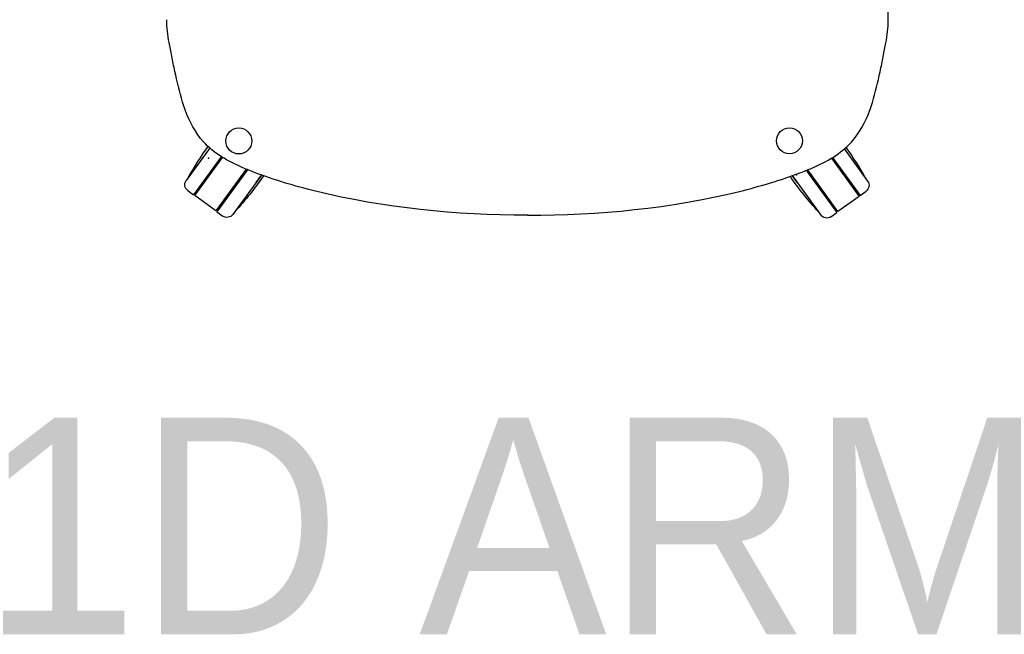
# Model space of a CAD drawing. Header units: metres. Extents: x 1.1 to 14.9, y -7.2 to 0.
# Tile 2 of 22: x 4.971 to 5.653, y -6.968 to -6.543. Entities that reach past the tile are written whole.
import ezdxf

# ---------------------------------------------------------------- set-up
doc = ezdxf.new("R2010")
doc.units = ezdxf.units.M
doc.header["$MEASUREMENT"] = 0
for name, color, linetype in [('2D_Any', 251, 'Continuous'), ('72_AIX_TNKFLEX_D3_FLEX_RUEDA_ESTANDAR', 7, 'Continuous'), ('72_EGR_BASE_TEXT', 7, 'Continuous')]:
    doc.layers.add(name, color=color, linetype=linetype)
doc.styles.add('X3G_ENTITY_12460', font='txt', dxfattribs={"height": 0.15})

# ---------------------------------------------------------------- blocks, each defined once
blk = doc.blocks.new('72AIX_TNKFLEX_D3_CRON_RUEDA_1')
blk.add_circle((0, 0), 0.009)
blk.add_point((0.01, 0.022, -0.069))
blk = doc.blocks.new('2D_fLEX')
at = {"layer": '2D_Any'}
for p, q in [((-0.22015, 0.04637), (-0.23634, 0.02414)), ((-0.22015, 0.04637), (-0.23472, 0.02637)), ((-0.22015, 0.04637), (-0.21998, 0.04661)), ((-0.21998, 0.04661), (-0.22015, 0.04637)), ((0.21958, 0.04591), (0.21957, 0.04592)), ((0.21957, 0.04592), (0.21958, 0.04591)), ((0.21958, 0.04591), (0.23572, 0.02364)), ((0.21958, 0.04591), (0.23411, 0.02587)), ((-0.21207, 0.04049), (-0.2312, 0.01421)), ((-0.23039, 0.01362), (-0.21111, 0.0401)), ((-0.21196, 0.04063), (-0.21207, 0.04049)), ((0.21063, 0.03951), (0.22975, 0.01314)), ((0.21149, 0.04004), (0.23056, 0.01372)), ((-0.19476, 0.03197), (-0.21584, 0.00303)), ((-0.1959, 0.02871), (-0.21503, 0.00244)), ((-0.19381, 0.03158), (-0.1959, 0.02871)), ((-0.18782, 0.02283), (-0.18414, 0.02788)), ((-0.18414, 0.02788), (-0.18782, 0.02283)), ((0.1872, 0.02243), (0.18356, 0.02744)), ((0.18356, 0.02744), (0.1872, 0.02243)), ((0.19325, 0.03111), (0.19529, 0.0283)), ((0.21518, 0.00257), (0.19421, 0.0315)), ((0.19529, 0.0283), (0.21437, 0.00198)), ((-0.18782, 0.02283), (-0.20401, 0.0006)), ((-0.18782, 0.02283), (-0.20238, 0.00282)), ((0.1872, 0.02243), (0.20334, 0.00016)), ((0.1872, 0.02243), (0.20172, 0.00239)), ((-0.23524, 0.01715), (-0.2312, 0.01421)), ((0.23056, 0.01372), (0.23461, 0.01666)), ((-0.21584, 0.00303), (-0.23039, 0.01362)), ((0.22975, 0.01314), (0.21518, 0.00257)), ((-0.21503, 0.00244), (-0.21099, -0.0005)), ((0.21032, -0.00095), (0.21437, 0.00198))]:
    blk.add_line(p, q, dxfattribs=at)
at = {"layer": '2D_Any', "extrusion": (0, 0, -1)}
for centre, radius, start, end in [((0.05554, -0.07349), 0.20513, 29.13038, 36.18716), ((-0.05472, -0.07361), 0.20513, 144.01551, 150.98903), ((0.35243, 0.14269), 0.20513, 214.19945, 222.98903), ((0.2323, 0.0212), 0.005, 306.05971, 36.05971), ((-0.35206, 0.14195), 0.20513, 317.13038, 325.9047), ((-0.23167, 0.02071), 0.005, 144.05971, 234.05971), ((0.20805, 0.00354), 0.005, 216.05971, 306.05971), ((-0.20739, 0.0031), 0.005, 234.05971, 324.05971)]:
    blk.add_arc(centre, radius, start, end, dxfattribs=at)
for centre, major_axis, ratio, end_param in [((-0.22953, 0.07573), (-0.00752, -0.00274), 0.000101, 0.000895), ((-0.14494, 0.02451), (-0.00192, -0.00777), 0.00003, 0.000972)]:
    blk.add_ellipse(centre, major_axis=major_axis, ratio=ratio, start_param=0, end_param=end_param, dxfattribs=at)
at = {"layer": '2D_Any'}
for centre, major_axis, ratio, end_param in [((0.22969, 0.07549), (0.00751, -0.00274), 0.000101, 0.000895), ((0.14504, 0.02436), (0.00191, -0.00777), 0.00003, 0.000972)]:
    blk.add_ellipse(centre, major_axis=major_axis, ratio=ratio, start_param=0, end_param=end_param, dxfattribs=at)
for points in [[(0.24997, 0.1352), (0.24999, 0.13816), (0.25, 0.14112), (0.25001, 0.14408)], [(-0.24816, 0.11961), (-0.24922, 0.12478), (-0.24973, 0.13014), (-0.24975, 0.13546)], [(0.24836, 0.11935), (0.24943, 0.12452), (0.24995, 0.12988), (0.24997, 0.1352)], [(-0.23705, 0.07299), (-0.23768, 0.07474), (-0.23828, 0.07655), (-0.23881, 0.07838)], [(-0.23881, 0.07838), (-0.23881, 0.07838), (-0.23881, 0.07837), (-0.23881, 0.07837)], [(0.2372, 0.07275), (0.23784, 0.07449), (0.23843, 0.0763), (0.23897, 0.07813)], [(0.23897, 0.07813), (0.23897, 0.07813), (0.23897, 0.07813), (0.23897, 0.07812)], [(-0.18858, 0.02952), (-0.19145, 0.03062), (-0.19428, 0.03175), (-0.19703, 0.03293)], [(-0.14685, 0.01674), (-0.16124, 0.02029), (-0.17552, 0.02456), (-0.18858, 0.02952)], [(-0.18858, 0.02952), (-0.18858, 0.02952), (-0.18858, 0.02952), (-0.18858, 0.02952)], [(0.14695, 0.01659), (0.16134, 0.02012), (0.17563, 0.02438), (0.18869, 0.02933)], [(0.18869, 0.02933), (0.19156, 0.03042), (0.19439, 0.03155), (0.19714, 0.03272)], [(0.18869, 0.02933), (0.18869, 0.02933), (0.18869, 0.02933), (0.18869, 0.02933)], [(0, 0), (-0.04929, 0.00006), (-0.09935, 0.00502), (-0.14685, 0.01674)], [(0.00008, 0), (0.04937, 0.00001), (0.09943, 0.00492), (0.14695, 0.01658)]]:
    blk.add_open_spline(points, degree=3, dxfattribs=at)
for points, knots in [([(-0.23881, 0.07838), (-0.24087, 0.08547), (-0.24271, 0.0927), (-0.24496, 0.1033), (-0.24566, 0.10687), (-0.24697, 0.11364), (-0.24759, 0.11683), (-0.24816, 0.11961)], [0.00000283, 0.00000283, 0.00000283, 0.00000283, 0.02276695, 0.02276695, 0.03464784, 0.03464784, 0.04721104, 0.04721104, 0.04721104, 0.04721104]), ([(0.23897, 0.07813), (0.24104, 0.08522), (0.24289, 0.09245), (0.24515, 0.10305), (0.24585, 0.10661), (0.24717, 0.11338), (0.24779, 0.11658), (0.24836, 0.11935)], [0.00000283, 0.00000283, 0.00000283, 0.00000283, 0.02276695, 0.02276695, 0.03464784, 0.03464784, 0.04721104, 0.04721104, 0.04721104, 0.04721104]), ([(-0.19703, 0.03293), (-0.20746, 0.03741), (-0.21712, 0.04288), (-0.22985, 0.05707), (-0.23404, 0.06473), (-0.23705, 0.07299)], [0, 0, 0, 0, 0.03746767, 0.03746767, 0.06650024, 0.06650024, 0.06650024, 0.06650024]), ([(0.19714, 0.03272), (0.20758, 0.03719), (0.21724, 0.04265), (0.22999, 0.05683), (0.23419, 0.06449), (0.2372, 0.07274)], [0, 0, 0, 0, 0.03746767, 0.03746767, 0.06650024, 0.06650024, 0.06650024, 0.06650024]), ([(0, 0.00055), (0, 0.00053), (0, 0.00051), (0, 0.00048), (0, 0.00046), (0, 0.00044)], [0, 0, 0, 0, 0.01552449, 0.01552449, 0.03104897, 0.03104897, 0.03104897, 0.03104897]), ([(0, 0.00055), (0, 0.00053), (0, 0.00051), (0, 0.00048), (0, 0.00046), (0, 0.00044)], [0, 0, 0, 0, 0.01552449, 0.01552449, 0.03104897, 0.03104897, 0.03104897, 0.03104897])]:
    blk.add_open_spline(points, degree=3, knots=knots, dxfattribs=at)
blk = doc.blocks.new('c4b45fb2-6238-42f7-8039-222d5705a883')
blk.add_blockref('2D_fLEX', (0.00541, -0.34447, 0.00503))
at = {"layer": '72_AIX_TNKFLEX_D3_FLEX_RUEDA_ESTANDAR', "color": 0}
for p, rotation in [((-0.19448, -0.29299, 0.07403), 144), ((0.18697, -0.29286, 0.07403), 216)]:
    blk.add_blockref('72AIX_TNKFLEX_D3_CRON_RUEDA_1', p, dxfattribs=dict(at, rotation=rotation))

msp = doc.modelspace()

# ---------------------------------------------------------------- block references
msp.add_blockref('c4b45fb2-6238-42f7-8039-222d5705a883', (5.31681, -6.33379, -0.00503))

# ---------------------------------------------------------------- texts
at = {"layer": '72_EGR_BASE_TEXT', "color": 1, "true_color": 0xff0000, "insert": (5.31291, -6.81842), "char_height": 0.15, "attachment_point": 2, "style": 'X3G_ENTITY_12460'}
msp.add_mtext('1D ARM', dxfattribs=at)

doc.saveas('drawing.dxf')
